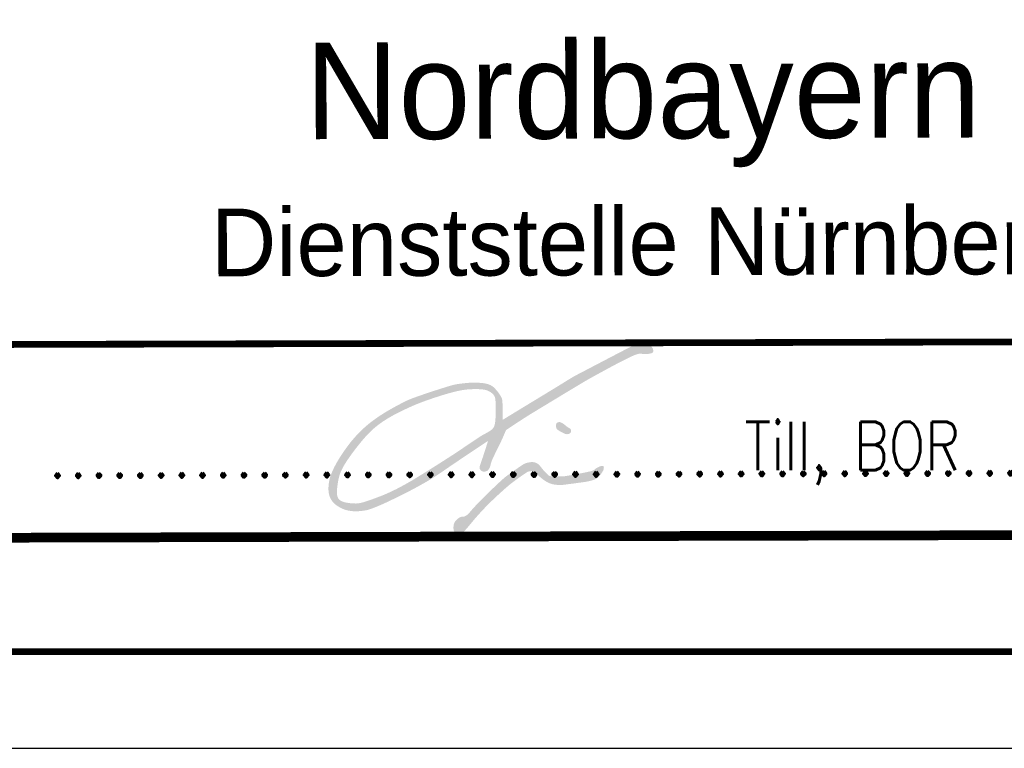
# Model space of a CAD drawing. Extents: x 0 to 1135, y 0 to 420.
# Tile 8 of 31: x 1058 to 1109, y 0 to 38. Entities that reach past the tile are written whole.
import ezdxf
from ezdxf.enums import TextEntityAlignment as Align

# ---------------------------------------------------------------- set-up
doc = ezdxf.new("R2010")
doc.units = 0
doc.header["$LTSCALE"] = 2
doc.header["$MEASUREMENT"] = 0
doc.linetypes.add('AUSGEZOGEN', pattern=[0])
doc.layers.get('0').update_dxf_attribs({"linetype": 'AUSGEZOGEN'})
doc.layers.add('LEGENDE', color=7, linetype='AUSGEZOGEN')
doc.layers.add('RAHMEN', color=250, linetype='AUSGEZOGEN')
doc.styles.add('ROMANS', font='romans.shx', dxfattribs={"width": 0.8})
doc.styles.add('UNIR-H', font='unir_h.shx', dxfattribs={"width": 0.8})

msp = doc.modelspace()

# ---------------------------------------------------------------- hatches: boundary and pattern name
h = msp.add_hatch(color=256)
h.paths.add_polyline_path([(1084.401272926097, 17.07178910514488, -0.0068464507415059), (1084.921537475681, 17.39720685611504, -1.77466831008e-05), (1086.020252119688, 18.06362947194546, -0.0003163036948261), (1086.081922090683, 18.10097890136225, -0.0005008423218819), (1086.966762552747, 18.6348937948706, -0.0008613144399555), (1087.482129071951, 18.94395513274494, -0.0081646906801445), (1087.883550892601, 19.17493685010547, -0.0031037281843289), (1088.952897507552, 19.75857540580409, -0.0044257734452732), (1089.286541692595, 19.93420669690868, -0.0027810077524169), (1089.821479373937, 20.20602611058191, -0.0193920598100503), (1090.114730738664, 20.33902647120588, -0.0295961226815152), (1090.314577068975, 20.40699623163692, -0.1392504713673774), (1090.549737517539, 20.4051009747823, 0.0596958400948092), (1090.784897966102, 20.40320571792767, 0.0287296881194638), (1091.003261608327, 20.44038243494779, 0.1197265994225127), (1091.051426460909, 20.46450998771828, 0.0537976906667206), (1091.064806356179, 20.47857080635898, 0.0355437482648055), (1091.080929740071, 20.50307117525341, 0.128444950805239), (1091.095276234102, 20.5579966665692, 0.0709238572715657), (1091.080929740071, 20.65862802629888, 0.1192062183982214), (1091.014029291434, 20.77533296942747, 0.0962804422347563), (1090.879235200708, 20.87177152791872, 0.0427316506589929), (1090.734418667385, 20.92359235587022, 0.0402704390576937), (1090.573812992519, 20.95244143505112, 0.0332582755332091), (1090.329309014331, 20.95996033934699, 0.1020152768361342), (1090.251108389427, 20.9408998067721, 0.0084165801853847), (1090.109908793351, 20.87107674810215, 0.0012338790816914), (1089.156190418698, 20.37633194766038, 0.0003819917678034), (1087.048976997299, 19.27455037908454, 0.0129088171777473), (1086.987499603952, 19.24029555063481, 0.0074070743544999), (1086.35649239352, 18.85430705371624, -0.0014845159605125), (1085.725485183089, 18.46831855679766, -5.05356405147e-05), (1085.123281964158, 18.10248538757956, 3.5834793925e-06), (1084.521078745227, 17.73665221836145, 0.0005914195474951), (1084.111913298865, 17.48742071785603, 0.0002985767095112), (1083.302320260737, 16.99230223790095, 0.008834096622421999), (1083.314075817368, 17.27318222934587, 0.012589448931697), (1083.313875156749, 17.47046582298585, 0.0064746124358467), (1083.296816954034, 17.90602702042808, 0.0239092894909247), (1083.285037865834, 18.02354065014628, 0.0914506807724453), (1083.23039112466, 18.18302658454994, 0.0420444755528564), (1083.025735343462, 18.48440394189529, 0.0336752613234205), (1082.848070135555, 18.67591779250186, 0.0579785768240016), (1082.726073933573, 18.76670002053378, 0.0610907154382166), (1082.540661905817, 18.8455027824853, 0.0437508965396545), (1082.265043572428, 18.89919791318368, 0.024447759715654), (1081.857688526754, 18.92206437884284, 0.0253172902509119), (1081.464059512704, 18.90495657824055, 0.0133081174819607), (1080.95291913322, 18.84297466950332, 0.0296290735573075), (1080.726410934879, 18.79551764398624, 0.0085941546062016), (1080.409291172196, 18.70331235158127, 0.004036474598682), (1079.739316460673, 18.49001681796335, 0.0040366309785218), (1079.037946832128, 18.25418855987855, 0.0067453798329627), (1078.621355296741, 18.10404047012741, 0.0266176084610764), (1078.24660436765, 17.93998402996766, 0.0127983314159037), (1077.496900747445, 17.53869506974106, 0.0171474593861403), (1076.954987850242, 17.20544128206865, 0.0183271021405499), (1076.471312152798, 16.85846794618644, 0.0274898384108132), (1076.01008403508, 16.45888828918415, 0.0251256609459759), (1075.554213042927, 15.97119616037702, 0.0182572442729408), (1075.242077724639, 15.57308643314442, 0.0150989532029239), (1074.897615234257, 15.06766890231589, 0.0229024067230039), (1074.621057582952, 14.58714683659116, 0.027053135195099), (1074.428626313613, 14.15894183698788, 0.0454305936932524), (1074.339363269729, 13.84551937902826, 0.03893860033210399), (1074.298092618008, 13.46775624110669, 0.0553932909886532), (1074.321257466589, 13.17769521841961, 0.0646885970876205), (1074.399622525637, 12.9408748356, 0.0753133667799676), (1074.550937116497, 12.71927291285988, 0.0661410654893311), (1074.786428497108, 12.52520613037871, 0.0377388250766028), (1075.062453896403, 12.38089734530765, 0.0505184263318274), (1075.284621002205, 12.31087201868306, 0.03087734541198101), (1075.564010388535, 12.27074470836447, 0.0338806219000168), (1075.821274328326, 12.26735400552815, 0.0291711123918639), (1076.202272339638, 12.31054540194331, 0.0413466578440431), (1076.464352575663, 12.37854240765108, 0.0159957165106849), (1076.862304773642, 12.53220195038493, 0.0113175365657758), (1077.41198724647, 12.77972940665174, 0.0040606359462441), (1078.172304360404, 13.15063739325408, 0.0068601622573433), (1078.617459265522, 13.37996697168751, 0.0087332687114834), (1079.437897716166, 13.83554708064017, 0.0157704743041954), (1079.879407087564, 14.10983524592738, 0.004634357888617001), (1080.574215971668, 14.58182709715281, -0.0002905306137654), (1081.269024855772, 15.05381894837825, -0.0018431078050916), (1081.704098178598, 15.34666388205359, -0.0009511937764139), (1082.550286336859, 15.90938162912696, -0.0021948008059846), (1082.439980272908, 15.55204188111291, -0.0026926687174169), (1082.3472265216, 15.26166545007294, -0.0036501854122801), (1082.233592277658, 14.92089583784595, 0.0193309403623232), (1082.119958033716, 14.58012622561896, 0.1655840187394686), (1082.125265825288, 14.46220122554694, 0.1465634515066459), (1082.20700269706, 14.35779801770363, 0.1130654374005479), (1082.296491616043, 14.32097730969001, 0.0959643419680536), (1082.410062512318, 14.32395067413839, 0.0615712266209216), (1082.518631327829, 14.36241712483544, 0.1187002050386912), (1082.564804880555, 14.40129173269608, 0.1289888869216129), (1082.70018364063, 14.74206134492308, -0.036447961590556), (1082.835562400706, 15.08283095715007, -0.0022729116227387), (1083.009618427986, 15.43809442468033, 0.0014722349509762), (1083.183674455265, 15.7933578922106, 0.0089062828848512), (1083.290782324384, 16.02396934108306, 0.0046602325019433), (1083.483435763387, 16.47006178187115, -0.0038279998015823)])
h.paths.add_polyline_path([(1082.837810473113, 16.6028202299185, -0.0990909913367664), (1082.725740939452, 16.47825026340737, -0.04873498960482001), (1082.381658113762, 16.27047665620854, 0.0217376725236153), (1082.037575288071, 16.0627030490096, 0.0020055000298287), (1081.365593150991, 15.61206928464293, -0.0096068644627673), (1080.693611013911, 15.16143552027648, -0.0006172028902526), (1080.272978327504, 14.8916594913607, -0.0007807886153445), (1079.939878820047, 14.67933563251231, -0.0019769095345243), (1079.449101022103, 14.37029800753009, -0.0016276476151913), (1078.850322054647, 13.99925429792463, -0.0079346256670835), (1078.477794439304, 13.77815677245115, -0.0064192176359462), (1078.009678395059, 13.51819923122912, -0.0114201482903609), (1077.684063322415, 13.35228699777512, -0.0089660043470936), (1077.261074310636, 13.1580518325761, -0.0108791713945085), (1077.014411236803, 13.0564329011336, -0.0053179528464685), (1076.503379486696, 12.86501596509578, -0.0168253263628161), (1076.082889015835, 12.72841325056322, -0.0313083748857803), (1075.850744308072, 12.67702106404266, -0.0448675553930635), (1075.70333611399, 12.66733794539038, -0.0211894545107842), (1075.391711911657, 12.6880767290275, -0.0258241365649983), (1075.197499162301, 12.71951074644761, -0.0296199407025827), (1075.032211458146, 12.7654906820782, -0.0889959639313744), (1074.875936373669, 12.85250858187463, -0.1127196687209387), (1074.788859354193, 12.96454124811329, -0.0624976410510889), (1074.744662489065, 13.10185912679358, -0.0577170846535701), (1074.733549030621, 13.25757711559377, -0.0116459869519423), (1074.746648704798, 13.45178778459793, -0.0131898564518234), (1074.766715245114, 13.62248695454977, -0.0135224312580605), (1074.812893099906, 13.8907926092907, -0.0177641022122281), (1074.860752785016, 14.09246205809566, -0.0362932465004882), (1074.941711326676, 14.3205403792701, -0.0271417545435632), (1075.087588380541, 14.60921112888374, -0.0192532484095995), (1075.281931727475, 14.91872372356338, -0.0116116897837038), (1075.635130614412, 15.41095337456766, -0.010551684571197), (1075.975126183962, 15.84299634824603, -0.0128247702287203), (1076.271182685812, 16.18502001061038, -0.0279803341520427), (1076.639812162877, 16.54658199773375, -0.0287634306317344), (1077.035936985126, 16.85545497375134, -0.0190188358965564), (1077.46340342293, 17.12747254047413, -0.0172905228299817), (1077.954035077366, 17.39176406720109, -0.0084810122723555), (1078.508966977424, 17.65475851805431, -0.0113656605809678), (1078.930540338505, 17.8344280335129, -0.0117809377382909), (1079.488940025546, 18.04243717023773, -0.0088702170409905), (1080.241305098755, 18.28783178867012, -0.0117651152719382), (1080.786973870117, 18.44121165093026, -0.0169861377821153), (1081.170458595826, 18.52556503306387, -0.0275822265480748), (1081.556167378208, 18.57497108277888, -0.0235621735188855), (1082.011135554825, 18.58640763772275, -0.0146204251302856), (1082.193375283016, 18.57706466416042, -0.0164984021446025), (1082.354052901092, 18.55875632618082, -0.0518482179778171), (1082.472608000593, 18.52847758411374, -0.033962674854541), (1082.642792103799, 18.45216027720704, -0.1062381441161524), (1082.844331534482, 18.28201380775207, -0.1338173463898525), (1082.924838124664, 18.0872261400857, -0.0114842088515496), (1082.941215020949, 17.92863667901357, -0.015519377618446), (1082.946982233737, 17.81078591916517, -0.0044653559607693), (1082.948917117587, 17.59413518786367, -0.0032510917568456), (1082.946982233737, 17.29656385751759, -0.0179867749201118), (1082.932497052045, 17.00102742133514, -0.0235370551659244), (1082.902727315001, 16.77682611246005, -0.0892384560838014)], flags=16)
h = msp.add_hatch(color=256)
edge = h.paths.add_edge_path()
edge.add_arc((1087.586464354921, 17.94514376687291), 1.610437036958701, 230.0424504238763, 237.540463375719, ccw=False)
edge.add_arc((1085.543899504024, 15.51171539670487), 1.566613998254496, 49.93742282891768, 57.64549097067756)
edge.add_arc((1086.225142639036, 16.58706906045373), 0.2936341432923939, 57.64549097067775, 82.87403816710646)
edge.add_arc((1086.234776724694, 16.66413141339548), 0.2159719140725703, 82.87403816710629, 112.3787913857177)
edge.add_arc((1086.200289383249, 16.74789196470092), 0.1253893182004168, 112.3787913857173, 150.7971953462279)
edge.add_arc((1086.291857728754, 16.69671026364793), 0.2302908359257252, 150.7971953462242, 178.8984894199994)
edge.add_arc((1086.423337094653, 16.69418226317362), 0.3617945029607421, 178.8984894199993, 200.4189328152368)
edge.add_arc((1086.236093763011, 16.62447665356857), 0.1619972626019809, 200.4189328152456, 232.8211931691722)
edge.add_arc((1086.934110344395, 17.54478620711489), 1.317071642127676, 232.8211931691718, 238.2079853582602)
edge.add_arc((1087.371190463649, 18.2499436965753), 2.146701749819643, 238.2079853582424, 242.426768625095)
edge.add_arc((1087.829198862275, 19.12703077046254), 3.136173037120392, 242.426768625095, 244.1805533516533)
edge.add_arc((1087.165663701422, 17.75563043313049), 1.612684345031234, 244.1805533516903, 246.6263346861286)
edge.add_arc((1086.627732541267, 16.51097562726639), 0.2567582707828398, 246.6263346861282, 270)
edge.add_arc((1086.627732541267, 16.59692500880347), 0.3427076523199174, 270.0000000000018, 290.1958475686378)
edge.add_arc((1086.689420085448, 16.42922566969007), 0.1640223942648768, 290.1958475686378, 316.3899525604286)
edge.add_arc((1086.707333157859, 16.41216129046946), 0.1392823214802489, 316.3899525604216, 344.8604925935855)
edge.add_arc((1086.671464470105, 16.42186594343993), 0.1764406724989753, 344.8604925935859, 378.4424095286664)
edge.add_arc((1086.711278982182, 16.43514320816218), 0.1344706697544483, 18.44240952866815, 57.08991280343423)
edge.add_arc((1086.350035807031, 15.87696177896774), 0.7993489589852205, 57.08991280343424, 59.70757088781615)
edge.add_arc((1087.376327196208, 17.61477987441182), 1.21890424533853, 237.540463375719, 239.2570203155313, ccw=False)
h = msp.add_hatch(color=256)
edge = h.paths.add_edge_path()
edge.add_arc((1088.47667017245, 14.21117513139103), 0.3999014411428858, 95.98712635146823, 111.0324379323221)
edge.add_arc((1088.747706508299, 13.50629438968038), 1.155095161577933, 111.0324379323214, 119.8683371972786)
edge.add_arc((1088.531372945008, 13.88299155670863), 0.7206979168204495, 119.8683371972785, 129.3021997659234)
edge.add_arc((1087.900345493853, 14.58940586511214), 0.2293039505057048, 289.6067548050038, 319.5637821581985, ccw=False)
edge.add_arc((1087.534468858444, 15.61652363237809), 1.319641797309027, 284.03266285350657, 289.60675480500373, ccw=False)
edge.add_arc((1086.536960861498, 19.60761562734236), 5.433500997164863, 281.2864602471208, 284.03266285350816, ccw=False)
edge.add_arc((1075.046393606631, 77.18309327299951), 64.14439233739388, 280.9521915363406, 281.2864602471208, ccw=False)
edge.add_arc((1081.199261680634, 45.38770919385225), 31.75914516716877, 280.4771393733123, 280.95219153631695, ccw=False)
edge.add_arc((1083.671261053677, 32.02023063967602), 18.16501909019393, 279.45945519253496, 280.4771393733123, ccw=False)
edge.add_arc((1085.840653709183, 18.99985700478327), 4.965155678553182, 277.512841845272, 279.4594551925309, ccw=False)
edge.add_arc((1086.403234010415, 14.73402385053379), 0.6623857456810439, 270.8680610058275, 277.51284184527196, ccw=False)
edge.add_arc((1086.183162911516, 29.25855645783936), 15.1885854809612, 269.48116250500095, 270.86806100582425, ccw=False)
edge.add_arc((1086.077507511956, 17.59123659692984), 3.52078723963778, 265.2363949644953, 269.48116250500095, ccw=False)
edge.add_arc((1085.802911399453, 14.29605777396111), 0.2141867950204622, 247.96514950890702, 265.2363949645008, ccw=False)
edge.add_arc((1085.77920910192, 14.23749511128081), 0.1510093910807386, 226.477177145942, 247.9651495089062, ccw=False)
edge.add_arc((1088.954179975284, 17.58054834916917), 4.761480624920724, 222.6721475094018, 226.4771771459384, ccw=False)
edge.add_arc((1087.386370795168, 16.13522615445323), 2.629115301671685, 218.1454787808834, 222.6721475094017, ccw=False)
edge.add_arc((1084.399065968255, 13.86475858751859), 1.124191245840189, 35.10943902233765, 45.70818726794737)
edge.add_arc((1084.851221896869, 14.32823245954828), 0.4766937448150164, 45.7081872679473, 59.86429330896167)
edge.add_arc((1084.817338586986, 14.26986454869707), 0.5441836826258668, 59.86429330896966, 73.10932600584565)
edge.add_arc((1084.841912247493, 14.35079334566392), 0.4596062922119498, 73.10932600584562, 88.6725408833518)
edge.add_arc((1084.833384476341, 13.98278361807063), 0.8277148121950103, 88.6725408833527, 100.2537940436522)
edge.add_arc((1084.97538135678, 13.19782743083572), 1.625411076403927, 100.2537940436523, 107.6423886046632)
edge.add_arc((1084.60098791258, 14.37504260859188), 0.3900949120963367, 107.6423886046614, 122.7577128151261)
edge.add_arc((1087.907711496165, 9.235685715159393), 6.501347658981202, 122.7577128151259, 124.353898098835)
edge.add_arc((1097.551702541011, -4.873347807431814), 23.59144392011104, 124.3538980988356, 125.1918084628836)
edge.add_arc((1132.906063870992, -55.00656502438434), 84.93694362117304, 125.1918084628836, 125.5291622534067)
edge.add_arc((1084.774873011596, 12.3982808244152), 2.111677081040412, 125.5291622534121, 127.6688222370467)
edge.add_arc((1085.006489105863, 12.09826735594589), 2.490694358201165, 127.6688222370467, 131.5682748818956)
edge.add_arc((1092.032978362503, 4.17531021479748), 13.08053860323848, 131.5682748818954, 133.2695838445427)
edge.add_arc((1112.498461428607, -17.56524448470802), 42.93833014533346, 133.2695838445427, 133.7908064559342)
edge.add_arc((1099.166638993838, -3.658482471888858), 23.67345228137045, 133.7908064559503, 134.4927727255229)
edge.add_arc((1091.520802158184, 4.123941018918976), 12.76359727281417, 134.4927727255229, 135.3044570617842)
edge.add_arc((1214.573333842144, -117.6277431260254), 185.8687622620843, 135.304457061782, 135.5171568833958)
edge.add_arc((1085.974994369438, 8.669820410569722), 5.622798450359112, 135.5171568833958, 139.1088981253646)
edge.add_arc((1079.7795656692, 13.90474810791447), 2.489515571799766, 313.2541597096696, 321.371895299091, ccw=False)
edge.add_arc((1081.218450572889, 12.37539090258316), 0.3896767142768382, 301.3212496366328, 313.2541597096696, ccw=False)
edge.add_arc((1081.106161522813, 12.55991974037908), 0.6056853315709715, 291.7560437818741, 301.3212496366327, ccw=False)
edge.add_arc((1081.254677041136, 12.18777671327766), 0.2050018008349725, 263.9521169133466, 291.7560437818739, ccw=False)
edge.add_arc((1081.210416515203, 11.78775910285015), 0.1974614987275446, 83.40994197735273, 112.2982187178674)
edge.add_arc((1081.275029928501, 11.63020137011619), 0.3677534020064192, 112.2982187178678, 119.3477428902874)
edge.add_arc((1081.637450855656, 10.98563396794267), 1.107223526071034, 119.3477428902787, 123.4087845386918)
edge.add_arc((1081.415814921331, 11.32165039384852), 0.7046946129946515, 123.4087845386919, 137.5547188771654)
edge.add_arc((1081.276361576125, 11.44919104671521), 0.5157135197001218, 137.5547188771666, 154.106143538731)
edge.add_arc((1081.127245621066, 11.52157810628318), 0.3499563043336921, 154.106143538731, 166.8617071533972)
edge.add_arc((1081.743843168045, 11.37765688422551), 0.9831275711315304, 166.8617071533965, 174.4618689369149)
edge.add_arc((1081.426530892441, 11.40842372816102), 0.6643271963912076, 174.461868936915, 188.7511940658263)
edge.add_arc((1081.02789127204, 11.34705871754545), 0.2609920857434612, 188.7511940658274, 211.6416840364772)
edge.add_arc((1081.025868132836, 11.34581204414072), 0.2586156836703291, 211.6416840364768, 234.2511000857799)
edge.add_arc((1081.051698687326, 11.38169440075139), 0.3028283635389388, 234.2511000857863, 255.1248986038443)
edge.add_arc((1081.105806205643, 11.58540161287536), 0.5135989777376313, 255.1248986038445, 262.4057241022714)
edge.add_arc((1081.059774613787, 11.24014777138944), 0.1652900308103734, 262.4057241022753, 275.258237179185)
edge.add_arc((1081.049528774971, 11.35147677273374), 0.2770895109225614, 275.2582371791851, 293.4947828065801)
edge.add_arc((1081.060788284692, 11.3255752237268), 0.2488465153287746, 293.4947828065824, 312.7477315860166)
edge.add_arc((1079.958793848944, 12.51780077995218), 1.872359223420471, 312.7477315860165, 317.1130544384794)
edge.add_arc((1077.339531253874, 14.95065790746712), 5.447178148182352, 317.1130544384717, 319.6719715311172)
edge.add_arc((1066.59096252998, 24.07515057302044), 19.54640138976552, 319.6719715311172, 320.5332341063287)
edge.add_arc((1088.832820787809, 5.862762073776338), 9.200845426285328, 139.187733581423, 141.017472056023, ccw=False)
edge.add_arc((1093.134437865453, 2.148098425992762), 14.88438617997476, 137.5653147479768, 139.187733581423, ccw=False)
edge.add_arc((1093.39715117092, 1.907916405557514), 15.24034359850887, 135.9619559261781, 137.5653147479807, ccw=False)
edge.add_arc((1090.329578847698, 4.87417541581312), 10.97317914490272, 133.8902999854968, 135.9619559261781, ccw=False)
edge.add_arc((1099.737424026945, -4.905335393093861), 24.54323377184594, 132.5051241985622, 133.8902999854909, ccw=False)
edge.add_arc((1096.230318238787, -1.078688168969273), 19.35256714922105, 131.0826302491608, 132.5051241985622, ccw=False)
edge.add_arc((1088.069095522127, 8.282424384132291), 6.933389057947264, 128.705971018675, 131.0826302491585, ccw=False)
edge.add_arc((1086.699845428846, 9.991162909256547), 4.743723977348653, 126.21494796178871, 128.705971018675, ccw=False)
edge.add_arc((1101.125121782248, -9.707692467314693), 29.15956926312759, 125.21028993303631, 126.21494796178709, ccw=False)
edge.add_arc((1088.046673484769, 8.825122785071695), 6.476733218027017, 123.06484911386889, 125.21028993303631, ccw=False)
edge.add_arc((1085.150071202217, 13.2744660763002), 1.167593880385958, 118.01051331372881, 123.0648491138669, ccw=False)
edge.add_arc((1084.697499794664, 14.12525245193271), 0.2039246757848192, 100.95376677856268, 118.0105133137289, ccw=False)
edge.add_arc((1084.906619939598, 13.04476846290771), 1.304459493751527, 94.23081365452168, 100.95376677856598, ccw=False)
edge.add_arc((1084.856233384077, 13.72588756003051), 0.6214792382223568, 83.65942472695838, 94.23081365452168, ccw=False)
edge.add_arc((1084.899495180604, 14.11521998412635), 0.2297506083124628, 66.23025837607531, 83.65942472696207, ccw=False)
edge.add_arc((1084.910480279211, 14.14016220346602), 0.2024964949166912, 14.512507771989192, 66.23025837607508, ccw=False)
edge.add_arc((1085.610906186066, 14.50381520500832), 0.5935670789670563, 211.8142572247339, 228.928508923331)
edge.add_arc((1087.45846981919, 16.62384568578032), 3.405687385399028, 228.928508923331, 233.3173153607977)
edge.add_arc((1086.265093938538, 15.02179892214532), 1.408013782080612, 233.3173153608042, 240.1453577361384)
edge.add_arc((1086.268178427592, 15.02717285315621), 1.414210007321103, 240.1453577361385, 250.23869700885)
edge.add_arc((1086.133939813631, 14.65351913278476), 1.01717460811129, 250.2386970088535, 262.1460216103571)
edge.add_arc((1086.326666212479, 16.05066570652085), 2.427551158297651, 262.1460216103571, 268.2262299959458)
edge.add_arc((1086.286606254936, 14.75707455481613), 1.133339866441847, 268.2262299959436, 277.1296286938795)
edge.add_arc((1077.904502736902, 81.77007123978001), 68.66852613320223, 277.1296286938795, 277.3238277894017)
edge.add_arc((1077.174998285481, 87.4460145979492), 74.39115749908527, 277.3238277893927, 277.5104079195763)
edge.add_arc((1077.836773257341, 82.4263808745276), 69.32808838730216, 277.5104079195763, 277.6766752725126)
edge.add_arc((1049.889852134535, 289.7619165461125), 278.5386396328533, 277.6766752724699, 277.7596257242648)
edge.add_arc((1087.065593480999, 16.94276067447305), 3.198254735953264, 277.7596257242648, 284.0339270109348)
edge.add_arc((1087.407735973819, 15.57395550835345), 1.787336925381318, 284.0339270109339, 292.4302731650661)
edge.add_arc((1087.936189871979, 14.29375057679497), 0.4023502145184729, 292.4302731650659, 311.4371914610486)
edge.add_arc((1087.205097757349, 15.12192747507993), 1.507054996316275, 311.43719146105, 321.2249733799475)
edge.add_arc((1087.512522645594, 14.874972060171), 1.112723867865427, 321.2249733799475, 334.3523643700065)
edge.add_arc((1088.277488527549, 14.50767952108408), 0.264150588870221, 334.3523643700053, 361.4894334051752)
edge.add_arc((1088.285157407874, 14.50787892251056), 0.2564791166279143, 1.489433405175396, 13.99598620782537)
edge.add_arc((1088.494006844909, 14.55993539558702), 0.0412397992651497, 13.99598620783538, 45.51948291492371)
edge.add_arc((1088.479645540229, 14.54531128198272), 0.0617364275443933, 45.51948291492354, 77.47574347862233)
edge.add_arc((1088.453819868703, 14.42905215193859), 0.1808294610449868, 77.47574347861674, 95.98712635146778)

# ---------------------------------------------------------------- linework, layer by layer
at = {"layer": 'LEGENDE'}
for points, const_width in [([(1057.239022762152, 20.89594819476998), (1124.238801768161, 21.0680329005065)], 0.35), ([(959.0150311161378, 10.64363308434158), (1124.514485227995, 11.06870799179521)], 0.5)]:
    msp.add_lwpolyline(points, dxfattribs=dict(at, const_width=const_width))
at = {"layer": 'RAHMEN'}
msp.add_line((950, 0), (1135, 0), dxfattribs=at)
at = {"layer": 'RAHMEN', "const_width": 0.35}
msp.add_lwpolyline([(25, 5), (1130, 5), (1130, 415), (25, 415), (25, 5)], dxfattribs=at)

# ---------------------------------------------------------------- texts
at = {"style": 'ROMANS', "width": 0.8}
msp.add_text('Till, BOR', height=2.5, dxfattribs=at).set_placement((1101.388443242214, 14.4001693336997), align=Align.CENTER)
at = {"layer": 'LEGENDE', "style": 'UNIR-H'}
for s, height, p in [('Nordbayern', 5, (1090.566268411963, 31.56334186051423)), ('Dienststelle Nürnberg', 3.5, (1090.729922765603, 24.48197900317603))]:
    msp.add_text(s, height=height, rotation=0.1471602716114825, dxfattribs=at).set_placement(p, align=Align.CENTER)
at = {"layer": 'LEGENDE', "style": 'ROMANS'}
msp.add_text('.....................................................', height=2.5, rotation=0.1471602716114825, dxfattribs=at).set_placement((1059.750329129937, 13.99129387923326))

doc.saveas('drawing.dxf')
